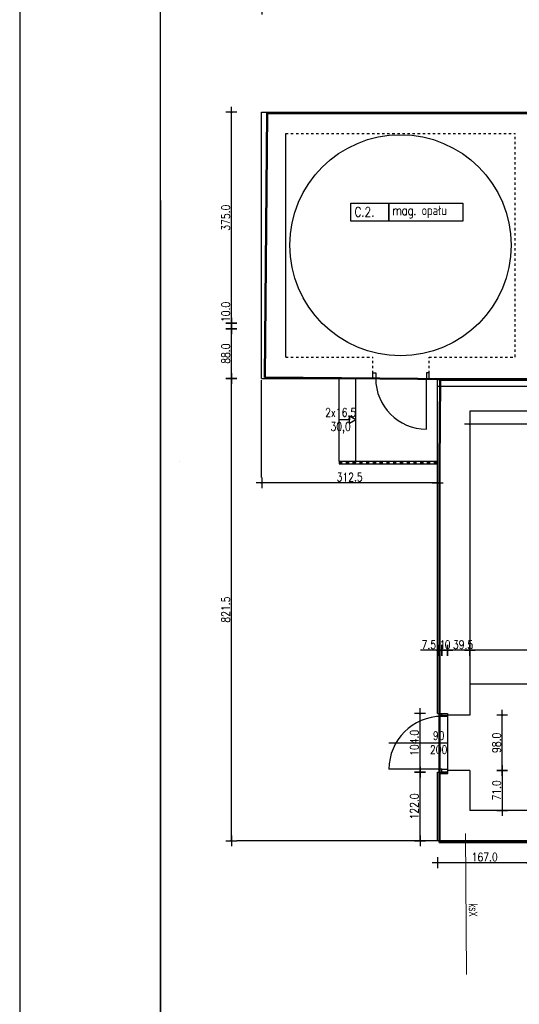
# Model space of a CAD drawing. Header units: millimetres. Extents: x 22865 to 60762, y -18816 to 15611.
# Tile 5 of 256: x 32685 to 33572, y -13885 to -12135. Entities that reach past the tile are written whole.
import ezdxf
from ezdxf.enums import TextEntityAlignment as Align

# ---------------------------------------------------------------- set-up
doc = ezdxf.new("R2010")
doc.units = ezdxf.units.MM
for name, pattern in [('2_EGBS', [0]), ('2_EGBU_A', [0]), ('3_SUKP', [0]), ('DASHED', [15, 7, -8])]:
    doc.linetypes.add(name, pattern=pattern)
for name, color, linetype, lineweight, true_color in [('EGBB_L_0', 7, '2_EGBU_A', 50, 0x804000), ('SUKP_E_T_0', 7, 'Continuous', 0, 0x803300), ('SUKP_L_0', 7, '3_SUKP', 18, 0x803300)]:
    doc.layers.add(name, color=color, linetype=linetype, lineweight=lineweight, true_color=true_color)
doc.layers.add('EGBE_L_3', color=7, linetype='2_EGBS', lineweight=18)
for name, color, linetype in [('KONCEPCJA-NAWIERZCHNIE', 252, 'Continuous'), ('OPISY', 6, 'Continuous'), ('RAMLA', 2, 'Continuous'), ('sciany murowane', 4, 'Continuous'), ('WYMIARY', 6, 'Continuous')]:
    doc.layers.add(name, color=color, linetype=linetype)
doc.styles.add('1-100', font='simplex.shx', dxfattribs={"width": 0.8, "height": 15})
doc.dimstyles.new('1-100', dxfattribs={"dimscale": 0.5, "dimtxt": 100, "dimasz": 1, "dimexe": 0.18, "dimexo": 0.0625, "dimgap": 5, "dimtad": 1, "dimdec": 1, "dimzin": 0, "dimdsep": 46, "dimtxsty": '1-100', "dimblk1": 'K', "dimblk2": 'K', "dimsah": 1, "dimcen": 0.09, "dimse1": 1, "dimse2": 1, "dimadec": 0, "dimazin": 0, "dimtfac": 1, "dimtdec": 1, "dimtofl": 0, "dimtmove": 0, "dimatfit": 3, "dimldrblk": 'K', "dimfxl": 0, "dimtolj": 1, "dimtzin": 0, "dimarcsym": 0})

# ---------------------------------------------------------------- blocks, each defined once
blk = doc.blocks.new('K')
for p, q in [((-19.1, 0), (19.1, 0)), ((0, -19.1), (0, 19.1))]:
    blk.add_line(p, q)
blk.add_circle((0, 0), 2.02)
blk = doc.blocks.new('*D2381')
at = {"layer": 'WYMIARY', "color": 0, "lineweight": -2, "ltscale": 0.2}
blk.add_line((33593.8, -13632.9), (33427.8, -13632.9), dxfattribs=at)
at = {"layer": 'WYMIARY', "color": 0, "linetype": 'ByBlock', "lineweight": -2, "xscale": 0.5, "yscale": 0.5, "zscale": 0.5, "rotation": 180}
blk.add_blockref('K', (33427.3, -13632.9), dxfattribs=at)
at = {"layer": 'WYMIARY', "color": 0, "linetype": 'ByBlock', "lineweight": -2, "xscale": 0.5, "yscale": 0.5, "zscale": 0.5}
blk.add_blockref('K', (33594.3, -13632.9), dxfattribs=at)
at = {"layer": 'WYMIARY', "color": 0, "ltscale": 0.2, "insert": (33510.8, -13622.9), "char_height": 15, "attachment_point": 5, "style": '1-100'}
blk.add_mtext('\\A1;167.0', dxfattribs=at)
blk = doc.blocks.new('*D2389')
at = {"layer": 'WYMIARY', "color": 0, "lineweight": -2, "ltscale": 0.2}
blk.add_line((34220.3, -13255.6), (33484.8, -13255.6), dxfattribs=at)
at = {"layer": 'WYMIARY', "color": 0, "linetype": 'ByBlock', "lineweight": -2, "xscale": 0.5, "yscale": 0.5, "zscale": 0.5, "rotation": 180}
blk.add_blockref('K', (33484.3, -13255.6), dxfattribs=at)
at = {"layer": 'WYMIARY', "color": 0, "linetype": 'ByBlock', "lineweight": -2, "xscale": 0.5, "yscale": 0.5, "zscale": 0.5}
blk.add_blockref('K', (34220.8, -13255.6), dxfattribs=at)
at = {"layer": 'WYMIARY', "color": 0, "ltscale": 0.2, "insert": (33852.5, -13245.6), "char_height": 15, "attachment_point": 5, "style": '1-100'}
blk.add_mtext('\\A1;736.5', dxfattribs=at)
blk = doc.blocks.new('*D2390')
at = {"layer": 'WYMIARY', "color": 0, "lineweight": -2, "ltscale": 0.2}
blk.add_line((33483.8, -13255.6), (33445.3, -13255.6), dxfattribs=at)
at = {"layer": 'WYMIARY', "color": 0, "linetype": 'ByBlock', "lineweight": -2, "xscale": 0.5, "yscale": 0.5, "zscale": 0.5, "rotation": 180}
blk.add_blockref('K', (33444.8, -13255.6), dxfattribs=at)
at = {"layer": 'WYMIARY', "color": 0, "linetype": 'ByBlock', "lineweight": -2, "xscale": 0.5, "yscale": 0.5, "zscale": 0.5}
blk.add_blockref('K', (33484.3, -13255.6), dxfattribs=at)
at = {"layer": 'WYMIARY', "color": 0, "ltscale": 0.2, "insert": (33472.4, -13245.6), "char_height": 15, "attachment_point": 5, "style": '1-100'}
blk.add_mtext('\\A1;39.5', dxfattribs=at)
blk = doc.blocks.new('*D2391')
at = {"layer": 'WYMIARY', "color": 0, "lineweight": -2, "ltscale": 0.2}
for p, q in [((33427.3, -13255.6), (33396.6, -13255.6)), ((33434.3, -13255.6), (33427.8, -13255.6))]:
    blk.add_line(p, q, dxfattribs=at)
at = {"layer": 'WYMIARY', "color": 0, "linetype": 'ByBlock', "lineweight": -2, "xscale": 0.5, "yscale": 0.5, "zscale": 0.5, "rotation": 180}
blk.add_blockref('K', (33427.3, -13255.6), dxfattribs=at)
at = {"layer": 'WYMIARY', "color": 0, "linetype": 'ByBlock', "lineweight": -2, "xscale": 0.5, "yscale": 0.5, "zscale": 0.5}
blk.add_blockref('K', (33434.8, -13255.6), dxfattribs=at)
at = {"layer": 'WYMIARY', "color": 0, "ltscale": 0.2, "insert": (33411.7, -13245.6), "char_height": 15, "attachment_point": 5, "style": '1-100'}
blk.add_mtext('\\A1;7.5', dxfattribs=at)
blk = doc.blocks.new('*D2392')
at = {"layer": 'WYMIARY', "color": 0, "lineweight": -2}
blk.add_line((33435.3, -13255.6), (33444.3, -13255.6), dxfattribs=at)
at = {"layer": 'WYMIARY', "color": 0, "linetype": 'ByBlock', "lineweight": -2, "xscale": 0.5, "yscale": 0.5, "zscale": 0.5, "rotation": 180}
blk.add_blockref('K', (33434.8, -13255.6), dxfattribs=at)
at = {"layer": 'WYMIARY', "color": 0, "linetype": 'ByBlock', "lineweight": -2, "xscale": 0.5, "yscale": 0.5, "zscale": 0.5}
blk.add_blockref('K', (33444.8, -13255.6), dxfattribs=at)
at = {"layer": 'WYMIARY', "color": 0, "ltscale": 0.2, "insert": (33439.8, -13245.6), "char_height": 15, "attachment_point": 5, "style": '1-100'}
blk.add_mtext('\\A1;\\A1;{\\T0.75;10}', dxfattribs=at)
blk = doc.blocks.new('*D2399')
at = {"layer": 'WYMIARY', "color": 0, "lineweight": -2, "ltscale": 0.2}
blk.add_line((33061, -13593.5), (33061, -12773), dxfattribs=at)
at = {"layer": 'WYMIARY', "color": 0, "linetype": 'ByBlock', "lineweight": -2, "xscale": 0.5, "yscale": 0.5, "zscale": 0.5}
for p, rotation in [((33061, -12772.5), 90), ((33061, -13594), 270)]:
    blk.add_blockref('K', p, dxfattribs=dict(at, rotation=rotation))
at = {"layer": 'WYMIARY', "color": 0, "ltscale": 0.2, "insert": (33051, -13183.3), "char_height": 15, "attachment_point": 5, "rotation": 90, "style": '1-100'}
blk.add_mtext('\\A1;821.5', dxfattribs=at)
blk = doc.blocks.new('*D2400')
at = {"layer": 'WYMIARY', "color": 0, "lineweight": -2, "ltscale": 0.2}
blk.add_line((33396, -13593.5), (33396, -13472.5), dxfattribs=at)
at = {"layer": 'WYMIARY', "color": 0, "linetype": 'ByBlock', "lineweight": -2, "xscale": 0.5, "yscale": 0.5, "zscale": 0.5}
for p, rotation in [((33396, -13472), 90), ((33396, -13594), 270)]:
    blk.add_blockref('K', p, dxfattribs=dict(at, rotation=rotation))
at = {"layer": 'WYMIARY', "color": 0, "ltscale": 0.2, "insert": (33386, -13533), "char_height": 15, "attachment_point": 5, "rotation": 90, "style": '1-100'}
blk.add_mtext('\\A1;122.0', dxfattribs=at)
blk = doc.blocks.new('*D2401')
at = {"layer": 'WYMIARY', "color": 0, "lineweight": -2, "ltscale": 0.2}
blk.add_line((33396, -13471.5), (33396, -13368.5), dxfattribs=at)
at = {"layer": 'WYMIARY', "color": 0, "linetype": 'ByBlock', "lineweight": -2, "xscale": 0.5, "yscale": 0.5, "zscale": 0.5}
for p, rotation in [((33396, -13368), 90), ((33396, -13472), 270)]:
    blk.add_blockref('K', p, dxfattribs=dict(at, rotation=rotation))
at = {"layer": 'WYMIARY', "color": 0, "ltscale": 0.2, "insert": (33386, -13420), "char_height": 15, "attachment_point": 5, "rotation": 90, "style": '1-100'}
blk.add_mtext('\\A1;104.0', dxfattribs=at)
blk = doc.blocks.new('*D2403')
at = {"layer": 'WYMIARY', "color": 0, "lineweight": -2, "ltscale": 0.2}
blk.add_line((33541.9, -13469.5), (33541.9, -13539.5), dxfattribs=at)
at = {"layer": 'WYMIARY', "color": 0, "linetype": 'ByBlock', "lineweight": -2, "xscale": 0.5, "yscale": 0.5, "zscale": 0.5}
for p, rotation in [((33541.9, -13469), 90), ((33541.9, -13540), 270)]:
    blk.add_blockref('K', p, dxfattribs=dict(at, rotation=rotation))
at = {"layer": 'WYMIARY', "color": 0, "ltscale": 0.2, "insert": (33531.9, -13504.5), "char_height": 15, "attachment_point": 5, "rotation": 90, "style": '1-100'}
blk.add_mtext('\\A1;71.0', dxfattribs=at)
blk = doc.blocks.new('*D2404')
at = {"layer": 'WYMIARY', "color": 0, "lineweight": -2, "ltscale": 0.2}
blk.add_line((33541.9, -13468.5), (33541.9, -13371.5), dxfattribs=at)
at = {"layer": 'WYMIARY', "color": 0, "linetype": 'ByBlock', "lineweight": -2, "xscale": 0.5, "yscale": 0.5, "zscale": 0.5}
for p, rotation in [((33541.9, -13371), 90), ((33541.9, -13469), 270)]:
    blk.add_blockref('K', p, dxfattribs=dict(at, rotation=rotation))
at = {"layer": 'WYMIARY', "color": 0, "ltscale": 0.2, "insert": (33531.9, -13420), "char_height": 15, "attachment_point": 5, "rotation": 90, "style": '1-100'}
blk.add_mtext('\\A1;98.0', dxfattribs=at)
blk = doc.blocks.new('*D2405')
at = {"layer": 'WYMIARY', "color": 0, "lineweight": -2, "ltscale": 0.2}
blk.add_line((34102.3, -12854), (33484.8, -12854), dxfattribs=at)
at = {"layer": 'WYMIARY', "color": 0, "linetype": 'ByBlock', "lineweight": -2, "xscale": 0.5, "yscale": 0.5, "zscale": 0.5, "rotation": 180}
blk.add_blockref('K', (33484.3, -12854), dxfattribs=at)
at = {"layer": 'WYMIARY', "color": 0, "linetype": 'ByBlock', "lineweight": -2, "xscale": 0.5, "yscale": 0.5, "zscale": 0.5}
blk.add_blockref('K', (34102.8, -12854), dxfattribs=at)
at = {"layer": 'WYMIARY', "color": 0, "ltscale": 0.2, "insert": (33793.5, -12844), "char_height": 15, "attachment_point": 5, "style": '1-100'}
blk.add_mtext('\\A1;618.5', dxfattribs=at)
blk = doc.blocks.new('*D2408')
at = {"layer": 'WYMIARY', "color": 0, "lineweight": -2, "ltscale": 0.2}
blk.add_line((33426.8, -12958), (33115.3, -12958), dxfattribs=at)
at = {"layer": 'WYMIARY', "color": 0, "linetype": 'ByBlock', "lineweight": -2, "xscale": 0.5, "yscale": 0.5, "zscale": 0.5, "rotation": 180}
blk.add_blockref('K', (33114.8, -12958), dxfattribs=at)
at = {"layer": 'WYMIARY', "color": 0, "linetype": 'ByBlock', "lineweight": -2, "xscale": 0.5, "yscale": 0.5, "zscale": 0.5}
blk.add_blockref('K', (33427.3, -12958), dxfattribs=at)
at = {"layer": 'WYMIARY', "color": 0, "ltscale": 0.2, "insert": (33271, -12948), "char_height": 15, "attachment_point": 5, "style": '1-100'}
blk.add_mtext('\\A1;312.5', dxfattribs=at)
blk = doc.blocks.new('*D2409')
at = {"layer": 'WYMIARY', "color": 0, "lineweight": -2, "ltscale": 0.2}
blk.add_line((33061, -12772), (33061, -12685), dxfattribs=at)
at = {"layer": 'WYMIARY', "color": 0, "linetype": 'ByBlock', "lineweight": -2, "xscale": 0.5, "yscale": 0.5, "zscale": 0.5}
for p, rotation in [((33061, -12684.5), 90), ((33061, -12772.5), 270)]:
    blk.add_blockref('K', p, dxfattribs=dict(at, rotation=rotation))
at = {"layer": 'WYMIARY', "color": 0, "ltscale": 0.2, "insert": (33051, -12728.5), "char_height": 15, "attachment_point": 5, "rotation": 90, "style": '1-100'}
blk.add_mtext('\\A1;88.0', dxfattribs=at)
blk = doc.blocks.new('*D2410')
at = {"layer": 'WYMIARY', "color": 0, "lineweight": -2, "ltscale": 0.2}
for p, q in [((33061, -12674.5), (33061, -12634.7)), ((33061, -12684), (33061, -12675))]:
    blk.add_line(p, q, dxfattribs=at)
at = {"layer": 'WYMIARY', "color": 0, "linetype": 'ByBlock', "lineweight": -2, "xscale": 0.5, "yscale": 0.5, "zscale": 0.5}
for p, rotation in [((33061, -12674.5), 90), ((33061, -12684.5), 270)]:
    blk.add_blockref('K', p, dxfattribs=dict(at, rotation=rotation))
at = {"layer": 'WYMIARY', "color": 0, "ltscale": 0.2, "insert": (33051, -12654.4), "char_height": 15, "attachment_point": 5, "rotation": 90, "style": '1-100'}
blk.add_mtext('\\A1;10.0', dxfattribs=at)
blk = doc.blocks.new('*D2411')
at = {"layer": 'WYMIARY', "color": 0, "lineweight": -2, "ltscale": 0.2}
blk.add_line((33061, -12674), (33061, -12300), dxfattribs=at)
at = {"layer": 'WYMIARY', "color": 0, "linetype": 'ByBlock', "lineweight": -2, "xscale": 0.5, "yscale": 0.5, "zscale": 0.5}
for p, rotation in [((33061, -12299.5), 90), ((33061, -12674.5), 270)]:
    blk.add_blockref('K', p, dxfattribs=dict(at, rotation=rotation))
at = {"layer": 'WYMIARY', "color": 0, "ltscale": 0.2, "insert": (33051, -12487), "char_height": 15, "attachment_point": 5, "rotation": 90, "style": '1-100'}
blk.add_mtext('\\A1;375.0', dxfattribs=at)
blk = doc.blocks.new('*D2412')
at = {"layer": 'WYMIARY', "color": 0, "lineweight": -2, "ltscale": 0.2}
blk.add_line((33115.3, -12116.4), (33876.3, -12116.4), dxfattribs=at)
at = {"layer": 'WYMIARY', "color": 0, "linetype": 'ByBlock', "lineweight": -2, "xscale": 0.5, "yscale": 0.5, "zscale": 0.5, "rotation": 180}
blk.add_blockref('K', (33114.8, -12116.4), dxfattribs=at)
at = {"layer": 'WYMIARY', "color": 0, "linetype": 'ByBlock', "lineweight": -2, "xscale": 0.5, "yscale": 0.5, "zscale": 0.5}
blk.add_blockref('K', (33876.8, -12116.4), dxfattribs=at)
at = {"layer": 'WYMIARY', "color": 0, "ltscale": 0.2, "insert": (33495.8, -12106.4), "char_height": 15, "attachment_point": 5, "style": '1-100'}
blk.add_mtext('\\A1;762.0', dxfattribs=at)

msp = doc.modelspace()

# ---------------------------------------------------------------- linework, layer by layer
at = {"layer": 'EGBB_L_0', "linetype": '2_EGBU_A'}
for p, q in [((33124.4, -12301.51), (33120.22, -12771.03)), ((33595.61, -12301.54), (33124.4, -12301.51)), ((33120.22, -12771.03), (33596.14, -12774.91)), ((33431.7, -12775.61), (33430.48, -12925.75)), ((33596.14, -12774.91), (33431.7, -12775.61)), ((33430.48, -12925.75), (33430.27, -13596.77)), ((33430.27, -13596.77), (34209.09, -13595.46))]:
    msp.add_line(p, q, dxfattribs=at)
at = {"layer": 'EGBB_L_0', "linetype": '2_EGBU_A', "lineweight": -2}
for p, q in [((33430.34, -13370.77), (33445.34, -13370.77)), ((33445.31, -13474.77), (33445.34, -13370.77)), ((33430.31, -13474.77), (33445.31, -13474.77))]:
    msp.add_line(p, q, dxfattribs=at)
at = {"layer": 'EGBE_L_3', "linetype": '2_EGBS'}
msp.add_point((33248.77, -12772.08), dxfattribs=at)
at = {"layer": 'KONCEPCJA-NAWIERZCHNIE', "linetype": 'Continuous', "lineweight": -2}
msp.add_lwpolyline([(32968.89, -12919.66), (32968.89, -12919.66), (32968.89, -12919.66)], dxfattribs=at)
at = {"layer": 'OPISY'}
for points in [[(33273.31, -12461.24), (33340.48, -12461.24), (33340.48, -12493.17), (33273.31, -12493.17)], [(33340.48, -12461.24), (33472.02, -12461.24), (33472.02, -12493.17), (33340.48, -12493.17)], [(33472.02, -12493.17), (33340.48, -12493.17), (33340.48, -12461.24), (33472.02, -12461.24)]]:
    msp.add_lwpolyline(points, close=True, dxfattribs=at)
at = {"layer": 'RAMLA', "color": 2}
msp.add_line((32935.14, -12456.39), (32935.14, -15296.39), dxfattribs=at)
for points in [[(32935.14, -11231.39), (32685.14, -11231.39), (32685.14, -15296.39), (32935.14, -15296.39)], [(32935.14, -11231.39), (40044.04, -11231.39), (40044.04, -15296.39), (32935.14, -15296.39)]]:
    msp.add_lwpolyline(points, close=True, dxfattribs=at)
at = {"layer": 'sciany murowane', "ltscale": 0.2}
for p, q in [((33114.78, -12299.51), (33906.78, -12299.51)), ((33114.78, -12772.51), (33114.78, -12299.51)), ((33157.78, -12734.51), (33157.78, -12337.51)), ((33114.78, -12772.51), (33312.28, -12772.51)), ((33412.28, -12772.51), (33592.78, -12772.51)), ((33427.28, -13368.01), (33427.28, -12772.51)), ((33427.28, -12774.51), (34059.78, -12774.51)), ((33484.28, -12831.01), (33484.28, -13371.01)), ((34102.78, -12831.01), (33484.28, -12831.01)), ((33427.28, -13368.01), (33444.78, -13368.01)), ((33484.28, -13371.01), (33444.78, -13371.01)), ((33484.28, -13469.01), (33444.78, -13469.01)), ((33484.28, -13469.01), (33484.28, -13540.01)), ((33427.28, -13594.01), (33427.28, -13472.01)), ((33427.28, -13472.01), (33444.78, -13472.01)), ((33589.28, -13540.01), (33484.28, -13540.01)), ((33594.28, -13594.01), (33427.28, -13594.01))]:
    msp.add_line(p, q, dxfattribs=at)
at = {"layer": 'sciany murowane', "linetype": 'DASHED', "ltscale": 0.6}
for p, q in [((33157.78, -12337.51), (33564.78, -12337.51)), ((33564.78, -12734.51), (33564.78, -12337.51)), ((33157.78, -12734.51), (33312.28, -12734.51)), ((33312.28, -12772.51), (33312.28, -12734.51)), ((33412.28, -12772.51), (33412.28, -12734.51)), ((33412.28, -12734.51), (33564.78, -12734.51))]:
    msp.add_line(p, q, dxfattribs=at)
at = {"layer": 'sciany murowane', "color": 2, "ltscale": 0.2}
for p, q in [((33252.28, -12919.51), (33252.28, -12772.51)), ((33282.28, -12922.01), (33282.28, -12772.51)), ((33407.28, -12862.51), (33407.28, -12772.51)), ((33270.89, -12846.01), (33252.28, -12846.01)), ((33484.28, -13315.01), (34100.78, -13315.01))]:
    msp.add_line(p, q, dxfattribs=at)
at = {"layer": 'sciany murowane', "color": 1, "ltscale": 0.2}
for p, q in [((33252.28, -12919.51), (33427.28, -12919.51)), ((33252.28, -12919.51), (33252.28, -12924.51)), ((33252.28, -12924.51), (33427.28, -12924.51))]:
    msp.add_line(p, q, dxfattribs=at)
at = {"layer": 'sciany murowane', "color": 2, "linetype": 'DASHED', "ltscale": 0.8}
msp.add_line((33252.28, -12922.01), (33427.28, -12922.01), dxfattribs=at)
at = {"layer": 'sciany murowane', "color": 2, "ltscale": 0.2}
for points in [[(33312.28, -12762.51), (33317.28, -12762.51), (33317.28, -12772.51), (33312.28, -12772.51)], [(33412.28, -12762.51), (33407.28, -12762.51), (33407.28, -12772.51), (33412.28, -12772.51)]]:
    msp.add_lwpolyline(points, close=True, dxfattribs=at)
for points in [[(33282.28, -12846.01), (33270.89, -12839.49), (33270.89, -12846.01)], [(33282.28, -12846.01), (33270.89, -12852.54), (33270.89, -12846.01)]]:
    msp.add_lwpolyline(points, dxfattribs=at)
msp.add_circle((33361.28, -12536.01), 196.5, dxfattribs=at)
at = {"layer": 'SUKP_L_0', "linetype": '3_SUKP'}
msp.add_line((33478.78, -13831.81), (33476.61, -13581.34), dxfattribs=at)
at = {"layer": 'WYMIARY', "ltscale": 0.2}
for p, q in [((33114.78, -12948.41), (33114.78, -12775.64)), ((34072.22, -12787.01), (33427.28, -12787.01)), ((33340.78, -13420.01), (33444.78, -13420.01)), ((33427.28, -13594.01), (33070.57, -13594.01))]:
    msp.add_line(p, q, dxfattribs=at)
at = {"layer": 'WYMIARY', "color": 2, "ltscale": 0.2}
msp.add_line((33434.78, -13467.01), (33340.78, -13467.01), dxfattribs=at)
for points in [[(33434.78, -13368.01), (33444.78, -13368.01), (33444.78, -13373.01), (33434.78, -13373.01)], [(33434.78, -13467.01), (33444.78, -13467.01), (33444.78, -13472.01), (33434.78, -13472.01)]]:
    msp.add_lwpolyline(points, close=True, dxfattribs=at)
at = {"layer": 'WYMIARY', "ltscale": 0.2}
for centre, radius, start, end in [((33407.28, -12772.51), 90, 180, 270), ((33434.78, -13467.01), 94, 90, 180)]:
    msp.add_arc(centre, radius, start, end, dxfattribs=at)

# ---------------------------------------------------------------- texts
at = {"layer": 'OPISY', "color": 2, "insert": (33279.51, -12476.71), "char_height": 17, "width": 148.1662, "attachment_point": 4, "style": '1-100'}
msp.add_mtext('{\\Fsimplex8|c238;C.2.}', dxfattribs=at)
at = {"layer": 'OPISY', "insert": (33346.47, -12476.71), "char_height": 17, "width": 302.1591, "attachment_point": 4, "style": '1-100'}
msp.add_mtext('{\\T0.95;\\Fsimplex8|c238;mag. opału  }', dxfattribs=at)
at = {"layer": 'SUKP_E_T_0', "lineweight": 9, "width": 0.7}
msp.add_text('ksX', height=15, rotation=270.49647, dxfattribs=at).set_placement((33490.47, -13717.08), align=Align.MIDDLE)
at = {"layer": 'WYMIARY', "ltscale": 0.2, "char_height": 15, "width": 63.8053, "attachment_point": 1, "style": '1-100'}
for s, insert in [('\\pxqc;2x16,5\\P30,0', (33223.12, -12825.56)), ('\\pxqc;90\\P200', (33397.19, -13399.61))]:
    msp.add_mtext(s, dxfattribs=dict(at, insert=insert))

# ---------------------------------------------------------------- dimensions: what is measured, and where the dimension line sits
at = {"layer": 'WYMIARY', "ltscale": 0.2}
for base, p1, p2, picture, middle in [((33876.78, -12116.37), (33114.78, -12299.51), (33876.78, -12241.07), '*D2412', (33495.78, -12106.37)), ((33427.28, -13255.63), (33434.78, -13284.94), (33427.28, -13284.94), '*D2391', (33411.71, -13245.63)), ((33484.28, -13255.63), (34220.78, -13271.74), (33484.28, -13271.74), '*D2389', (33852.53, -13245.63)), ((33427.28, -13632.89), (33594.28, -13623.33), (33427.28, -13623.33), '*D2381', (33510.78, -13622.89))]:
    dim = msp.add_linear_dim(base=base, p1=p1, p2=p2, dimstyle='1-100', dxfattribs=at)
    dim.commit()
    dim.dimension.update_dxf_attribs({"geometry": picture, "text_midpoint": middle})
for base, p1, p2, picture, middle in [((33061.01, -12299.51), (33070.57, -12674.51), (33070.57, -12299.51), '*D2411', (33051.01, -12487.01)), ((33061.01, -12674.51), (33070.57, -12684.51), (33070.57, -12674.51), '*D2410', (33051.01, -12654.37)), ((33061.01, -12684.51), (33070.57, -12772.51), (33070.57, -12684.51), '*D2409', (33051.01, -12728.51)), ((33061.01, -12772.51), (33278.23, -13594.01), (33278.23, -12772.51), '*D2399', (33051.01, -13183.26)), ((33395.99, -13368.01), (33386.43, -13472.01), (33386.43, -13368.01), '*D2401', (33385.99, -13420.01)), ((33541.91, -13371.01), (33536.33, -13469.01), (33536.33, -13371.01), '*D2404', (33531.91, -13420.01)), ((33395.99, -13472.01), (33395.32, -13594.01), (33408.67, -13472.01), '*D2400', (33385.99, -13533.01)), ((33541.91, -13540.01), (33562.81, -13469.01), (33532.36, -13540.01), '*D2403', (33531.91, -13504.51))]:
    dim = msp.add_linear_dim(base=base, p1=p1, p2=p2, angle=90, dimstyle='1-100', dxfattribs=at)
    dim.commit()
    dim.dimension.update_dxf_attribs({"geometry": picture, "text_midpoint": middle})
for base, p1, p2, picture, middle in [((33484.28, -12853.97), (34102.78, -12821.01), (33484.28, -12831.01), '*D2405', (33793.53, -12843.97)), ((33114.78, -12957.96), (33427.28, -12951.47), (33114.78, -12951.47), '*D2408', (33271.03, -12947.96))]:
    dim = msp.add_linear_dim(base=base, p1=p1, p2=p2, dimstyle='1-100', override={"dimtxsty": '1-100', "dimldrblk": 'K'}, dxfattribs=at)
    dim.commit()
    dim.dimension.update_dxf_attribs({"geometry": picture, "text_midpoint": middle})
at = {"layer": 'WYMIARY'}
dim = msp.add_linear_dim(base=(33444.78, -13255.63), p1=(33434.78, -13253.85), p2=(33444.78, -13253.85), text='\\A1;{\\T0.75;<>}', dimstyle='1-100', override={"dimdec": 0, "dimtxsty": '1-100', "dimldrblk": 'K'}, dxfattribs=at)
dim.commit()
dim.dimension.update_dxf_attribs({"geometry": '*D2392', "text_midpoint": (33439.78, -13255.63), "dimtype": 160})
at = {"layer": 'WYMIARY', "ltscale": 0.2}
dim = msp.add_linear_dim(base=(33444.78, -13255.63), p1=(33484.28, -13246.71), p2=(33444.78, -13269.89), dimstyle='1-100', override={"dimtxsty": '1-100', "dimldrblk": 'K'}, dxfattribs=at)
dim.commit()
dim.dimension.update_dxf_attribs({"geometry": '*D2390', "text_midpoint": (33472.36, -13255.63), "dimtype": 160})

doc.saveas('drawing.dxf')
